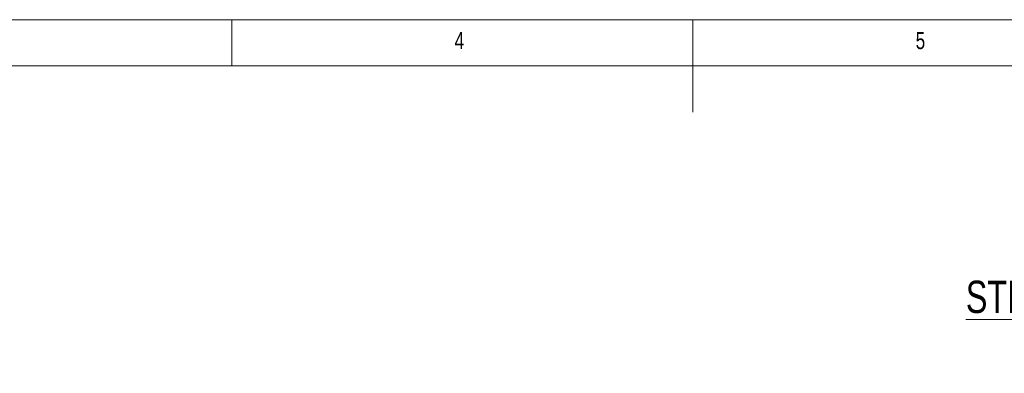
# Model space of a CAD drawing. Header units: millimetres. Extents: x -72 to 415, y 5 to 292.
# Tile 43 of 59: x 137 to 244, y 254 to 292. Entities that reach past the tile are written whole.
import ezdxf

# ---------------------------------------------------------------- set-up
doc = ezdxf.new("R2010")
doc.units = ezdxf.units.MM
doc.styles.add('SLDTEXTSTYLE0', font='TXT', dxfattribs={"width": 0.75})

msp = doc.modelspace()

# ---------------------------------------------------------------- linework, layer by layer
at = {"color": 7, "linetype": 'Continuous', "lineweight": 0}
for p, q in [((415, 292), (5, 292)), ((160, 287), (160, 292)), ((210, 292), (210, 282)), ((409.996, 287), (9.996, 287))]:
    msp.add_line(p, q, dxfattribs=at)

# ---------------------------------------------------------------- texts
at = {"color": 7, "linetype": 'Continuous', "lineweight": 0, "attachment_point": 1, "style": 'SLDTEXTSTYLE0'}
for s, insert, char_height in [('4', (184.167, 290.668), 1.852), ('5', (234.167, 290.668), 1.852), ('\\LSTRAIGHT CONFIGURATION:', (239.604, 263.727), 3.5)]:
    msp.add_mtext(s, dxfattribs=dict(at, insert=insert, char_height=char_height))

doc.saveas('drawing.dxf')
